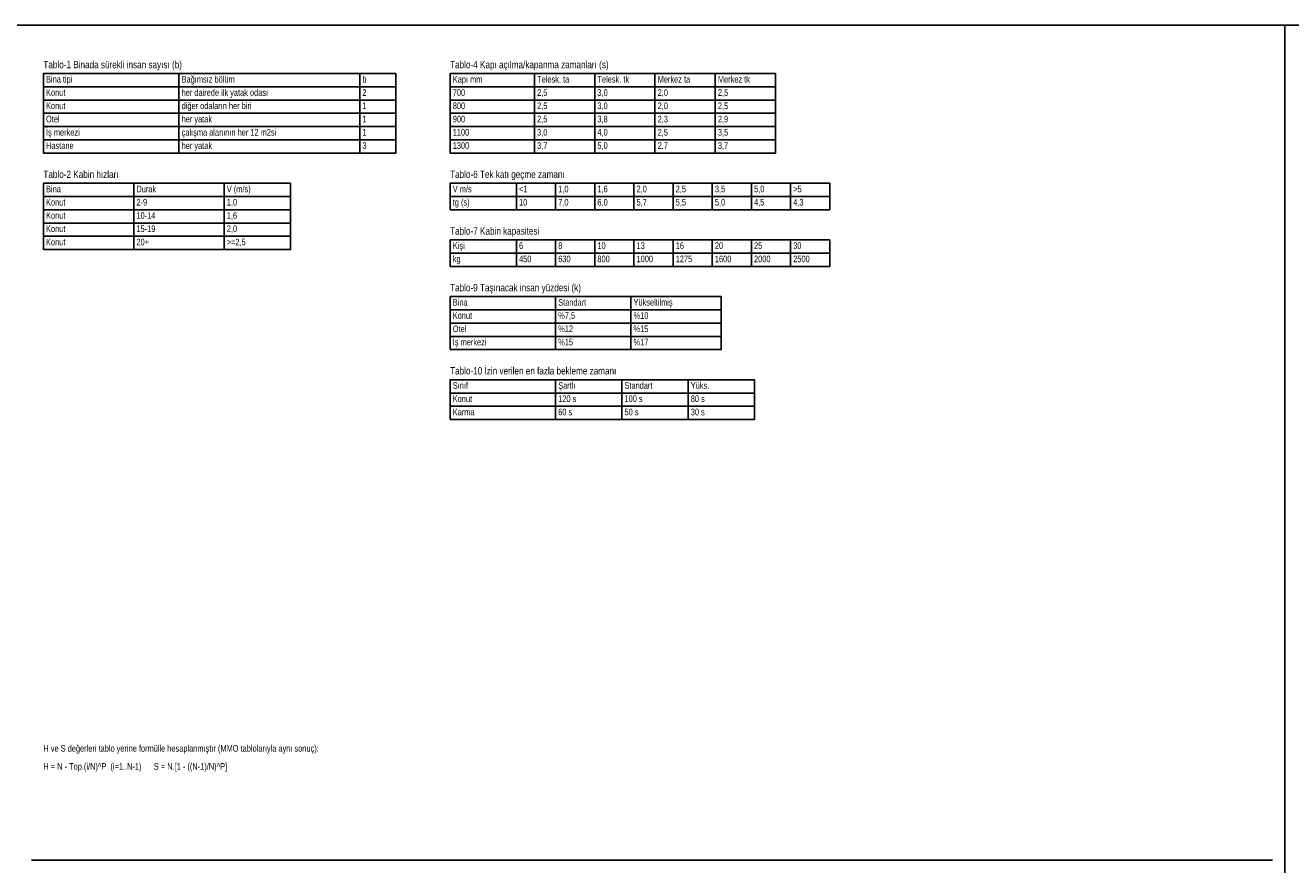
# Model space of a CAD drawing. Header units: centimetres. Extents: x 0 to 14595, y -30 to 2970.
# Tile 14 of 37: x 4410 to 6510, y 1578 to 2970. Entities that reach past the tile are written whole.
import ezdxf

# ---------------------------------------------------------------- set-up
doc = ezdxf.new("R2010")
doc.units = ezdxf.units.CM
for name, color, linetype in [('ASN-ANTET', 4, 'CONTINUOUS'), ('ASN-BASLIK', 5, 'CONTINUOUS'), ('ASN-CERCEVE', 7, 'CONTINUOUS'), ('ASN-TABLO', 4, 'CONTINUOUS'), ('ASN-YAZI', 4, 'CONTINUOUS')]:
    doc.layers.add(name, color=color, linetype=linetype)
doc.styles.get("Standard").update_dxf_attribs({"font": 'arial.ttf', "width": 0.8})

msp = doc.modelspace()

# ---------------------------------------------------------------- linework, layer by layer
at = {"layer": 'ASN-ANTET'}
msp.add_line((4420, 1585), (6480, 1585), dxfattribs=at)
at = {"layer": 'ASN-CERCEVE'}
msp.add_line((6500, 0), (6500, 2970), dxfattribs=at)
for points in [[(0, 0), (14595, 0), (14595, 2970), (0, 2970)], [(100, 0), (14570, 0), (14570, 2970), (100, 2970)]]:
    msp.add_lwpolyline(points, close=True, dxfattribs=at)
at = {"layer": 'ASN-TABLO'}
for p, q in [((4665, 2890), (4665, 2758)), ((4965, 2890), (4965, 2758)), ((5255, 2890), (5255, 2758)), ((5355, 2890), (5355, 2758)), ((5455, 2890), (5455, 2758)), ((5555, 2890), (5555, 2758)), ((4440, 2868), (5025, 2868)), ((5115, 2868), (5655, 2868)), ((4440, 2846), (5025, 2846)), ((5115, 2846), (5655, 2846)), ((4440, 2824), (5025, 2824)), ((5115, 2824), (5655, 2824)), ((4440, 2802), (5025, 2802)), ((5115, 2802), (5655, 2802)), ((4440, 2780), (5025, 2780)), ((5115, 2780), (5655, 2780)), ((4590, 2708), (4590, 2598)), ((4740, 2708), (4740, 2598)), ((5225, 2708), (5225, 2664)), ((5290, 2708), (5290, 2664)), ((5355, 2708), (5355, 2664)), ((5420, 2708), (5420, 2664)), ((5485, 2708), (5485, 2664)), ((5550, 2708), (5550, 2664)), ((5615, 2708), (5615, 2664)), ((5680, 2708), (5680, 2664)), ((4440, 2686), (4850, 2686)), ((5115, 2686), (5745, 2686)), ((4440, 2664), (4850, 2664)), ((4440, 2642), (4850, 2642)), ((4440, 2620), (4850, 2620)), ((5225, 2614), (5225, 2570)), ((5290, 2614), (5290, 2570)), ((5355, 2614), (5355, 2570)), ((5420, 2614), (5420, 2570)), ((5485, 2614), (5485, 2570)), ((5550, 2614), (5550, 2570)), ((5615, 2614), (5615, 2570)), ((5680, 2614), (5680, 2570)), ((5115, 2592), (5745, 2592)), ((5290, 2520), (5290, 2432)), ((5415, 2520), (5415, 2432)), ((5115, 2498), (5565, 2498)), ((5115, 2476), (5565, 2476)), ((5115, 2454), (5565, 2454)), ((5290, 2382), (5290, 2316)), ((5400, 2382), (5400, 2316)), ((5510, 2382), (5510, 2316)), ((5115, 2360), (5620, 2360)), ((5115, 2338), (5620, 2338))]:
    msp.add_line(p, q, dxfattribs=at)
for points in [[(4440, 2758), (5025, 2758), (5025, 2890), (4440, 2890)], [(5115, 2758), (5655, 2758), (5655, 2890), (5115, 2890)], [(4440, 2598), (4850, 2598), (4850, 2708), (4440, 2708)], [(5115, 2664), (5745, 2664), (5745, 2708), (5115, 2708)], [(5115, 2570), (5745, 2570), (5745, 2614), (5115, 2614)], [(5115, 2432), (5565, 2432), (5565, 2520), (5115, 2520)], [(5115, 2316), (5620, 2316), (5620, 2382), (5115, 2382)]]:
    msp.add_lwpolyline(points, close=True, dxfattribs=at)

# ---------------------------------------------------------------- texts
at = {"layer": 'ASN-BASLIK', "width": 0.8}
for s, height, p in [('Tablo-1 Binada sürekli insan sayısı (b)', 12.1, (4440, 2898.8)), ('Tablo-4 Kapı açılma/kapanma zamanları (s)', 12.1, (5115, 2898.8)), ('Bina tipi', 11, (4444.4, 2875)), ('Bağımsız bölüm', 11, (4669.4, 2875)), ('b', 11, (4969.4, 2875)), ('Kapı mm', 11, (5119.4, 2875)), ('Telesk. ta', 11, (5259.4, 2875)), ('Telesk. tk', 11, (5359.4, 2875)), ('Merkez ta', 11, (5459.4, 2875)), ('Merkez tk', 11, (5559.4, 2875)), ('Tablo-2 Kabin hızları', 12.1, (4440, 2716.8)), ('Tablo-6 Tek katı geçme zamanı', 12.1, (5115, 2716.8)), ('Bina', 11, (4444.4, 2693)), ('Durak', 11, (4594.4, 2693)), ('V (m/s)', 11, (4744.4, 2693)), ('V m/s', 11, (5119.4, 2693)), ('<1', 11, (5229.4, 2693)), ('1,0', 11, (5294.4, 2693)), ('1,6', 11, (5359.4, 2693)), ('2,0', 11, (5424.4, 2693)), ('2,5', 11, (5489.4, 2693)), ('3,5', 11, (5554.4, 2693)), ('5,0', 11, (5619.4, 2693)), ('>5', 11, (5684.4, 2693)), ('Tablo-7 Kabin kapasitesi', 12.1, (5115, 2622.8)), ('Kişi', 11, (5119.4, 2599)), ('6', 11, (5229.4, 2599)), ('8', 11, (5294.4, 2599)), ('10', 11, (5359.4, 2599)), ('13', 11, (5424.4, 2599)), ('16', 11, (5489.4, 2599)), ('20', 11, (5554.4, 2599)), ('25', 11, (5619.4, 2599)), ('30', 11, (5684.4, 2599)), ('Tablo-9 Taşınacak insan yüzdesi (k)', 12.1, (5115, 2528.8)), ('Bina', 11, (5119.4, 2505)), ('Standart', 11, (5294.4, 2505)), ('Yükseltilmiş', 11, (5419.4, 2505)), ('Tablo-10 İzin verilen en fazla bekleme zamanı', 12.1, (5115, 2390.8)), ('Sınıf', 11, (5119.4, 2367)), ('Şartlı', 11, (5294.4, 2367)), ('Standart', 11, (5404.4, 2367)), ('Yüks.', 11, (5514.4, 2367))]:
    msp.add_text(s, height=height, dxfattribs=at).set_placement(p)
at = {"layer": 'ASN-TABLO', "width": 0.8}
for s, p in [('Konut', (4444.4, 2853)), ('her dairede ilk yatak odası', (4669.4, 2853)), ('2', (4969.4, 2853)), ('700', (5119.4, 2853)), ('2,5', (5259.4, 2853)), ('3,0', (5359.4, 2853)), ('2,0', (5459.4, 2853)), ('2,5', (5559.4, 2853)), ('Konut', (4444.4, 2831)), ('diğer odaların her biri', (4669.4, 2831)), ('1', (4969.4, 2831)), ('800', (5119.4, 2831)), ('2,5', (5259.4, 2831)), ('3,0', (5359.4, 2831)), ('2,0', (5459.4, 2831)), ('2,5', (5559.4, 2831)), ('Otel', (4444.4, 2809)), ('her yatak', (4669.4, 2809)), ('1', (4969.4, 2809)), ('900', (5119.4, 2809)), ('2,5', (5259.4, 2809)), ('3,8', (5359.4, 2809)), ('2,3', (5459.4, 2809)), ('2,9', (5559.4, 2809)), ('İş merkezi', (4444.4, 2787)), ('çalışma alanının her 12 m2si', (4669.4, 2787)), ('1', (4969.4, 2787)), ('1100', (5119.4, 2787)), ('3,0', (5259.4, 2787)), ('4,0', (5359.4, 2787)), ('2,5', (5459.4, 2787)), ('3,5', (5559.4, 2787)), ('Hastane', (4444.4, 2765)), ('her yatak', (4669.4, 2765)), ('3', (4969.4, 2765)), ('1300', (5119.4, 2765)), ('3,7', (5259.4, 2765)), ('5,0', (5359.4, 2765)), ('2,7', (5459.4, 2765)), ('3,7', (5559.4, 2765)), ('Konut', (4444.4, 2671)), ('2-9', (4594.4, 2671)), ('1,0', (4744.4, 2671)), ('tg (s)', (5119.4, 2671)), ('10', (5229.4, 2671)), ('7,0', (5294.4, 2671)), ('6,0', (5359.4, 2671)), ('5,7', (5424.4, 2671)), ('5,5', (5489.4, 2671)), ('5,0', (5554.4, 2671)), ('4,5', (5619.4, 2671)), ('4,3', (5684.4, 2671)), ('Konut', (4444.4, 2649)), ('10-14', (4594.4, 2649)), ('1,6', (4744.4, 2649)), ('Konut', (4444.4, 2627)), ('15-19', (4594.4, 2627)), ('2,0', (4744.4, 2627)), ('Konut', (4444.4, 2605)), ('20+', (4594.4, 2605)), ('>=2,5', (4744.4, 2605)), ('kg', (5119.4, 2577)), ('450', (5229.4, 2577)), ('630', (5294.4, 2577)), ('800', (5359.4, 2577)), ('1000', (5424.4, 2577)), ('1275', (5489.4, 2577)), ('1600', (5554.4, 2577)), ('2000', (5619.4, 2577)), ('2500', (5684.4, 2577)), ('Konut', (5119.4, 2483)), ('%7,5', (5294.4, 2483)), ('%10', (5419.4, 2483)), ('Otel', (5119.4, 2461)), ('%12', (5294.4, 2461)), ('%15', (5419.4, 2461)), ('İş merkezi', (5119.4, 2439)), ('%15', (5294.4, 2439)), ('%17', (5419.4, 2439)), ('Konut', (5119.4, 2345)), ('120 s', (5294.4, 2345)), ('100 s', (5404.4, 2345)), ('80 s', (5514.4, 2345)), ('Karma', (5119.4, 2323)), ('60 s', (5294.4, 2323)), ('50 s', (5404.4, 2323)), ('30 s', (5514.4, 2323))]:
    msp.add_text(s, height=11, dxfattribs=at).set_placement(p)
at = {"layer": 'ASN-YAZI', "width": 0.8}
for s, p in [('H ve S değerleri tablo yerine formülle hesaplanmıştır (MMO tablolarıyla aynı sonuç):', (4440, 1765)), ('H = N - Top.(i/N)^P  (i=1..N-1)      S = N.[1 - ((N-1)/N)^P]', (4440, 1735))]:
    msp.add_text(s, height=11, dxfattribs=at).set_placement(p)

doc.saveas('drawing.dxf')
